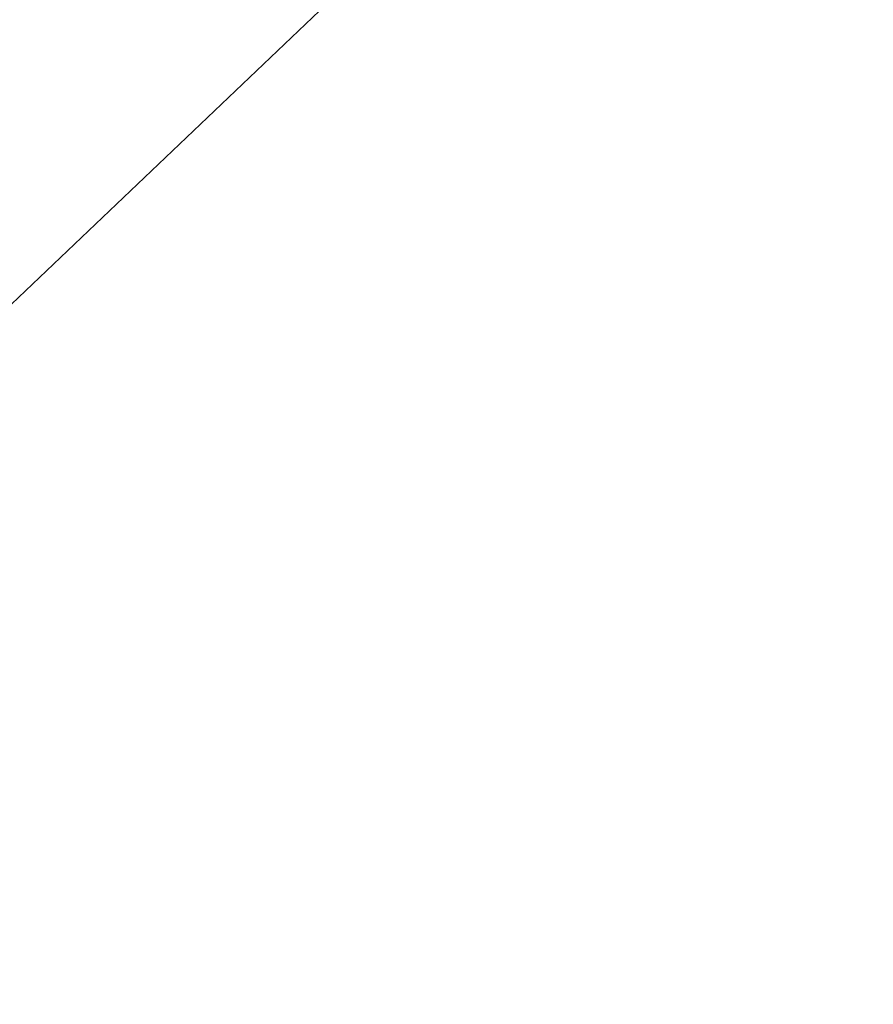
# Model space of a CAD drawing. Extents: x 0.3 to 31.7, y -15.7 to 15.7.
# Tile 28 of 80: x 5.07516 to 5.08068, y -10.91035 to -10.90398. Entities that reach past the tile are written whole.
import ezdxf

# ---------------------------------------------------------------- set-up
doc = ezdxf.new("R2010")
doc.units = 0
doc.header["$MEASUREMENT"] = 0
doc.layers.get('0').update_dxf_attribs({"linetype": 'CONTINUOUS'})

# ---------------------------------------------------------------- blocks, each defined once
blk = doc.blocks.new('LUXORA_ZWIS_DU_Y_STL')
at = {"color": 0}
blk.add_line((5.137209, -10.8466778, 0.7179133), (5.0524548, -10.927398, 0.7179133), dxfattribs=at)
blk.add_line((5.137209, -10.8466778, 0.7179133), (5.0524548, -10.927398, 0.7179133), dxfattribs=at)
mesh = blk.add_polyface(dxfattribs=at)
corners = [(5.0959526, -10.8211391, 4.1460109), (5.0113828, -10.9023627, 4.1465312), (5.0154618, -10.908411, 4.1460109)]
mesh.append_faces([[corners[k] for k in face] for face in [(0, 1, 2)]], dxfattribs={"color": 0})
mesh = blk.add_polyface(dxfattribs=at)
corners = [(5.1190684, -10.8276307, 0.7100825), (5.0336859, -10.8986406, 0.6980819), (5.1139201, -10.8222253, 0.6980819), (5.0343146, -10.9083509, 0.7100825)]
mesh.append_faces([[corners[k] for k in face] for face in [(0, 1, 2), (1, 0, 3)]], dxfattribs={"vtx0": -1, "color": 0})
mesh = blk.add_polyface(dxfattribs=at)
corners = [(5.10852, -10.8327298, 4.198515), (5.0488828, -10.9100378, 4.1872799), (5.0485464, -10.8977563, 4.198515), (5.1148224, -10.8385425, 4.1872799)]
mesh.append_faces([[corners[k] for k in face] for face in [(0, 1, 2), (1, 0, 3)]], dxfattribs={"vtx0": -1, "color": 0})
mesh = blk.add_polyface(dxfattribs=at)
corners = [(5.0780968, -10.9325115, 0.7007145), (5.1535929, -10.8638805, 0.686782), (5.0864969, -10.9277836, 0.686782), (5.1519583, -10.8621648, 0.7007145)]
mesh.append_faces([[corners[k] for k in face] for face in [(0, 1, 2), (1, 0, 3)]], dxfattribs={"vtx0": -1, "color": 0})

msp = doc.modelspace()

# ---------------------------------------------------------------- block references
at = {"color": 0}
msp.add_blockref('LUXORA_ZWIS_DU_Y_STL', (0, 0), dxfattribs=at)

doc.saveas('drawing.dxf')
